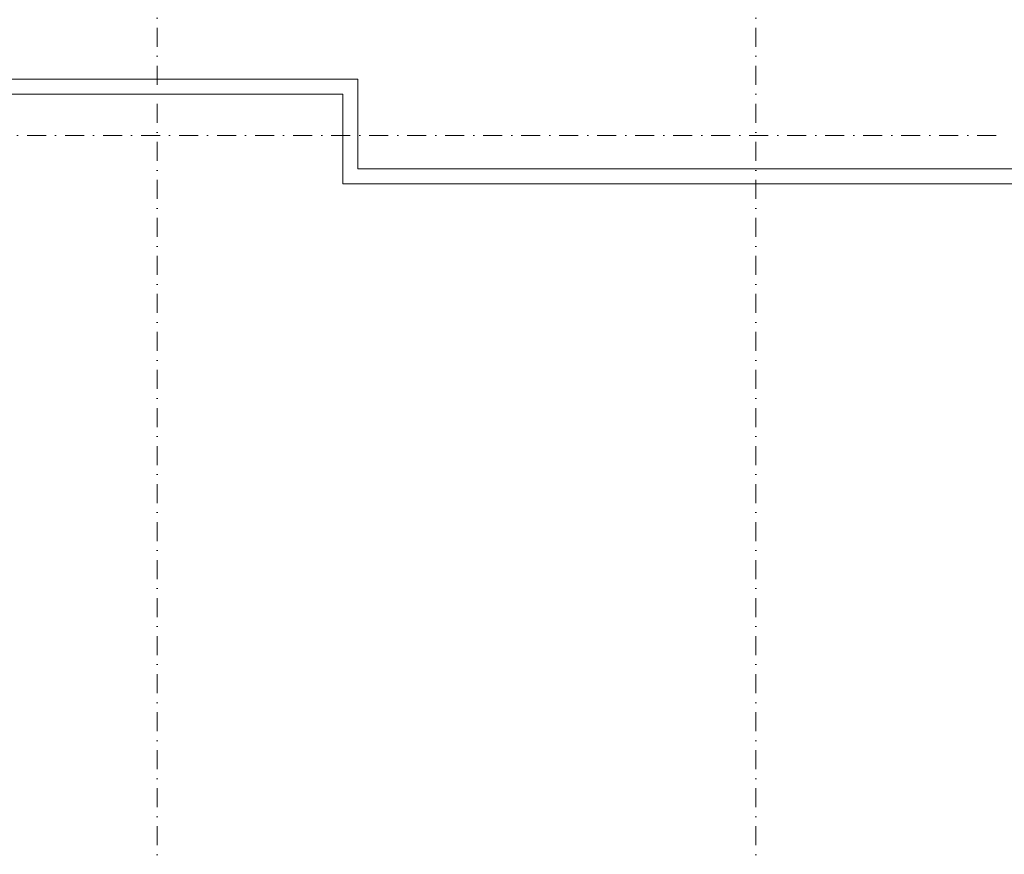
# Model space of a CAD drawing. Header units: millimetres. Extents: x -1695604 to 5289369, y -1488057 to 2187451.
# Tile 193 of 256: x 159793 to 179536, y 198891 to 215619. Entities that reach past the tile are written whole.
import ezdxf

# ---------------------------------------------------------------- set-up
doc = ezdxf.new("R2010")
doc.units = ezdxf.units.MM
doc.linetypes.add('CENTERX2', pattern=[101.6, 63.5, -12.7, 12.7, -12.7])
doc.linetypes.add('DASHDOT', pattern=[25.4, 12.7, -6.35, 0, -6.35])
doc.layers.add('A99_S_kce-pohl', color=7, linetype='Continuous', lineweight=5)
doc.layers.add('A99_S_osy', color=1, linetype='CENTERX2', lineweight=5)

msp = doc.modelspace()

# ---------------------------------------------------------------- linework, layer by layer
at = {"layer": 'A99_S_kce-pohl', "linetype": 'Continuous', "ltscale": 25}
for p, q in [((138850, 214430), (166570, 214430)), ((166570, 212630), (166570, 214430)), ((151100, 214130), (166270, 214130)), ((166270, 212330), (166270, 214130)), ((166570, 212630), (179730, 212630)), ((166270, 212330), (180030, 212330))]:
    msp.add_line(p, q, dxfattribs=at)
at = {"layer": 'A99_S_osy', "linetype": 'DASHDOT', "lineweight": 5, "ltscale": 30}
for points in [[(162550, 234510), (162550, 174390)], [(174550, 234510), (174550, 174390)], [(179375, 213300), (4375, 213300)]]:
    msp.add_lwpolyline(points, dxfattribs=at)

doc.saveas('drawing.dxf')
